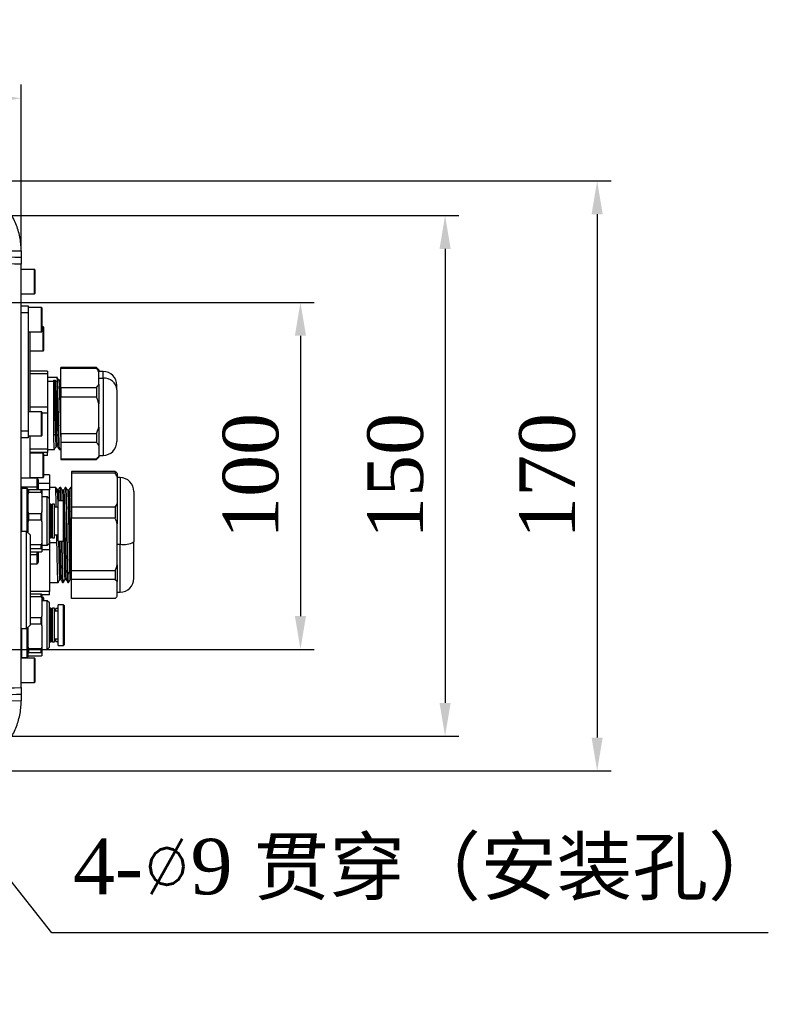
# Model space of a CAD drawing. Header units: millimetres. Extents: x 559 to 1365, y 424 to 1103.
# Tile 23 of 85: x 932 to 986, y 643 to 714. Entities that reach past the tile are written whole.
import ezdxf

# ---------------------------------------------------------------- set-up
doc = ezdxf.new("R2010")
doc.units = ezdxf.units.MM
doc.header["$PDSIZE"] = -1
doc.layers.add('C5直径', color=7, linetype='Continuous')
doc.layers.add('C7线性', color=7, linetype='Continuous')
doc.styles.get("Standard").update_dxf_attribs({"font": 'times.ttf'})
doc.dimstyles.new('副本 (2) (3) ISO-25', dxfattribs={"dimtxt": 5, "dimasz": 2.4, "dimexe": 1, "dimexo": 0, "dimgap": 1.524, "dimtad": 1, "dimtoh": 1, "dimdec": 1, "dimlfac": 4, "dimdsep": 46, "dimtxsty": 'Standard', "dimcen": 2.5, "dimazin": 2, "dimtfac": 1, "dimtdec": 3, "dimtmove": 0, "dimatfit": 3, "dimfxl": 1, "dimtzin": 0, "dimarcsym": 0})

# ---------------------------------------------------------------- blocks, each defined once
blk = doc.blocks.new('*D153')
at = {"layer": 'C7线性', "color": 0, "lineweight": -2}
for p, q in [((922.827, 701.83), (922.827, 709.53)), ((931.827, 697.58), (931.827, 709.53)), ((929.427, 708.53), (925.227, 708.53))]:
    blk.add_line(p, q, dxfattribs=at)
at = {"layer": 'C7线性', "color": 0}
for points in [[(925.227, 708.93), (925.227, 708.13), (922.827, 708.53)], [(929.427, 708.13), (929.427, 708.93), (931.827, 708.53)]]:
    blk.add_solid(points, dxfattribs=at)
at = {"layer": 'Defpoints', "color": 0}
for p in [(922.827, 708.53), (922.827, 701.83), (931.827, 697.58)]:
    blk.add_point(p, dxfattribs=at)
at = {"layer": 'C7线性', "color": 0, "insert": (927.327, 714.124), "char_height": 4, "attachment_point": 2}
blk.add_mtext('36', dxfattribs=at)
blk = doc.blocks.new('*D155')
at = {"layer": 'C7线性', "color": 0, "lineweight": -2}
for p, q in [((924.577, 700.08), (963.359, 700.08)), ((962.359, 697.68), (962.359, 664.98)), ((924.577, 662.58), (963.359, 662.58))]:
    blk.add_line(p, q, dxfattribs=at)
at = {"layer": 'C7线性', "color": 0}
for points in [[(962.759, 697.68), (961.959, 697.68), (962.359, 700.08)], [(961.959, 664.98), (962.759, 664.98), (962.359, 662.58)]]:
    blk.add_solid(points, dxfattribs=at)
at = {"layer": 'Defpoints', "color": 0}
for p in [(924.577, 700.08), (924.577, 662.58), (962.359, 662.58)]:
    blk.add_point(p, dxfattribs=at)
at = {"layer": 'C7线性', "color": 0, "insert": (956.765, 681.33), "char_height": 4, "attachment_point": 2, "rotation": 90}
blk.add_mtext('150', dxfattribs=at)
blk = doc.blocks.new('*D156')
at = {"layer": 'C7线性', "color": 0, "lineweight": -2}
for p, q in [((926.827, 702.58), (974.308, 702.58)), ((973.308, 700.18), (973.308, 662.48)), ((926.827, 660.08), (974.308, 660.08))]:
    blk.add_line(p, q, dxfattribs=at)
at = {"layer": 'C7线性', "color": 0}
for points in [[(973.708, 700.18), (972.908, 700.18), (973.308, 702.58)], [(972.908, 662.48), (973.708, 662.48), (973.308, 660.08)]]:
    blk.add_solid(points, dxfattribs=at)
at = {"layer": 'Defpoints', "color": 0}
for p in [(926.827, 702.58), (926.827, 660.08), (973.308, 660.08)]:
    blk.add_point(p, dxfattribs=at)
at = {"layer": 'C7线性', "color": 0, "insert": (967.703, 681.33), "char_height": 4, "attachment_point": 2, "rotation": 90}
blk.add_mtext('170', dxfattribs=at)
blk = doc.blocks.new('*D157')
at = {"layer": 'C7线性', "color": 0, "lineweight": -2}
for p, q in [((927.865, 693.83), (952.943, 693.83)), ((951.943, 691.43), (951.943, 671.23)), ((927.865, 668.83), (952.943, 668.83))]:
    blk.add_line(p, q, dxfattribs=at)
at = {"layer": 'C7线性', "color": 0}
for points in [[(952.343, 691.43), (951.543, 691.43), (951.943, 693.83)], [(951.543, 671.23), (952.343, 671.23), (951.943, 668.83)]]:
    blk.add_solid(points, dxfattribs=at)
at = {"layer": 'Defpoints', "color": 0}
for p in [(927.865, 693.83), (927.865, 668.83), (951.943, 668.83)]:
    blk.add_point(p, dxfattribs=at)
at = {"layer": 'C7线性', "color": 0, "insert": (946.35, 681.33), "char_height": 4, "attachment_point": 2, "rotation": 90}
blk.add_mtext('100', dxfattribs=at)
blk = doc.blocks.new('*D158')
at = {"layer": 'C5直径', "color": 0, "lineweight": -2}
for p, q in [((920.638, 665.343), (919.148, 667.224)), ((922.129, 663.462), (923.526, 661.698)), ((934.048, 648.417), (925.016, 659.817)), ((985.634, 648.417), (934.048, 648.417))]:
    blk.add_line(p, q, dxfattribs=at)
at = {"layer": 'C5直径', "color": 0}
for points in [[(920.325, 665.094), (920.952, 665.591), (922.129, 663.462)], [(925.33, 660.065), (924.703, 659.569), (923.526, 661.698)]]:
    blk.add_solid(points, dxfattribs=at)
at = {"layer": 'Defpoints', "color": 0}
for p in [(922.129, 663.462), (923.526, 661.698)]:
    blk.add_point(p, dxfattribs=at)
at = {"layer": 'C5直径', "color": 0, "insert": (935.572, 655.192), "char_height": 4, "attachment_point": 1}
blk.add_mtext('4-{\\Ftxt.shx|c0;%%C}9 {\\f宋体|b0|i0|c134|p2;贯穿（安装孔）}', dxfattribs=at)

msp = doc.modelspace()

# ---------------------------------------------------------------- linework, layer by layer
at = {"color": 7, "linetype": 'Continuous', "lineweight": 25}
for p, q in [((923.8894, 697.5517), (931.8273, 697.5461)), ((931.8273, 697.5461), (931.8273, 697.5799)), ((931.8273, 666.0801), (931.8273, 696.5797)), ((932.8023, 696.2049), (931.8273, 696.2049)), ((932.8273, 696.1799), (932.8273, 694.4799)), ((931.8273, 694.4549), (932.8023, 694.4549)), ((931.8273, 693.5799), (932.3273, 693.5799)), ((932.3273, 693.0799), (931.8273, 693.0799)), ((932.3273, 693.5799), (932.3273, 693.0799)), ((933.3023, 693.4549), (932.3273, 693.4549)), ((932.3273, 693.0799), (932.3273, 685.0799)), ((933.3273, 693.4299), (933.3273, 691.7299)), ((932.3273, 691.7049), (933.3023, 691.7049)), ((932.4523, 691.7049), (932.4523, 685.9549)), ((933.4273, 692.0799), (933.3273, 692.0799)), ((933.4523, 692.0549), (933.4523, 690.3549)), ((932.4523, 690.3299), (933.4273, 690.3299)), ((933.7273, 688.8662), (932.4523, 688.8662)), ((933.7273, 688.8662), (933.7273, 688.6794)), ((937.2648, 689.1424), (934.6773, 689.1424)), ((934.6773, 689.0996), (934.6773, 689.1424)), ((934.6773, 689.0996), (937.2648, 689.0996)), ((934.6773, 687.6706), (934.6773, 689.0996)), ((937.4273, 688.9799), (937.2648, 689.1424)), ((937.2648, 689.1424), (937.2648, 689.0996)), ((937.4273, 688.9799), (937.4273, 688.8362)), ((937.7273, 688.8549), (937.4273, 688.8549)), ((937.4273, 687.934), (937.4273, 688.8362)), ((933.7273, 688.6794), (932.4523, 688.6794)), ((933.7273, 688.6794), (933.7273, 686.285)), ((934.4491, 688.4174), (933.7273, 688.4174)), ((933.7273, 688.16), (934.1837, 688.16)), ((934.1837, 688.16), (934.1837, 688.2362)), ((934.1837, 688.2362), (934.2776, 688.2362)), ((934.2776, 688.2362), (934.2866, 688.16)), ((934.2866, 688.16), (934.446, 688.16)), ((934.6306, 688.2144), (934.5376, 688.2144)), ((934.6674, 688.2808), (934.6281, 688.2127)), ((937.4273, 688.3746), (937.7273, 688.3746)), ((934.6773, 687.6706), (934.6773, 687.0052)), ((937.2648, 687.6706), (934.6773, 687.6706)), ((937.2648, 687.6706), (937.2648, 687.0052)), ((937.4273, 687.934), (937.4273, 686.5186)), ((938.7273, 687.5334), (938.7273, 687.8549)), ((938.7273, 687.5334), (938.7273, 683.8049)), ((934.6773, 684.3653), (934.6773, 687.0052)), ((937.2648, 687.0052), (934.6773, 687.0052)), ((933.3023, 685.9549), (932.3273, 685.9549)), ((933.7273, 686.285), (932.4523, 686.285)), ((933.3273, 685.9299), (933.3273, 684.2299)), ((933.7273, 686.285), (933.7273, 685.8567)), ((937.4273, 684.8518), (937.4273, 686.5186)), ((933.7273, 685.8567), (933.3273, 685.8567)), ((933.7273, 685.8567), (933.7273, 683.2487)), ((931.8273, 684.5799), (932.3273, 684.5799)), ((932.3273, 685.0799), (932.3273, 684.5799)), ((932.3273, 684.5799), (932.3273, 684.0799)), ((937.4273, 684.8518), (937.4273, 683.5123)), ((932.3273, 684.0799), (931.8273, 684.0799)), ((932.3273, 684.2049), (933.3023, 684.2049)), ((932.4523, 684.2049), (932.4523, 681.1603)), ((934.1772, 684.245), (934.2944, 684.3693)), ((934.2944, 684.3693), (934.3882, 684.3693)), ((934.3882, 684.3693), (934.5054, 684.245)), ((937.2648, 684.3653), (934.6773, 684.3653)), ((934.6773, 684.3653), (934.6773, 683.7355)), ((937.2648, 684.3653), (937.2648, 683.7355)), ((933.7273, 683.2487), (932.4523, 683.2487)), ((933.7273, 683.2487), (933.7273, 683.0071)), ((933.7273, 683.2424), (934.2317, 683.2424)), ((934.3483, 683.4457), (934.4414, 683.4457)), ((934.5598, 683.2424), (934.6366, 683.2424)), ((937.2648, 683.7355), (934.6773, 683.7355)), ((934.6773, 683.7355), (934.6773, 682.5245)), ((937.4273, 683.5123), (937.4273, 682.7477)), ((933.7273, 683.0071), (932.4523, 683.0071)), ((933.4273, 682.9549), (932.4523, 682.9549)), ((933.4523, 682.9299), (933.4523, 681.2299)), ((933.7273, 682.7936), (933.4523, 682.7936)), ((933.7273, 682.7936), (933.7273, 683.0071)), ((937.2648, 682.5245), (934.6773, 682.5245)), ((934.6773, 682.5245), (934.6773, 682.5174)), ((934.6773, 682.5174), (937.2648, 682.5174)), ((937.2648, 682.5174), (937.4273, 682.6799)), ((937.2648, 682.5245), (937.2648, 682.5174)), ((937.4273, 682.8049), (937.7273, 682.8049)), ((937.4273, 682.7477), (937.4273, 682.6799)), ((932.9506, 681.1603), (931.8273, 681.1603)), ((932.4523, 681.2049), (933.4273, 681.2049)), ((933.0649, 681.046), (933.0649, 680.5253)), ((933.8773, 681.4044), (933.4523, 681.4044)), ((933.8773, 681.4044), (933.8773, 680.7709)), ((938.5898, 681.6546), (935.4523, 681.6546)), ((935.4523, 681.6546), (935.4523, 681.5201)), ((938.5898, 681.5201), (935.4523, 681.5201)), ((935.4523, 681.5201), (935.4523, 679.0711)), ((938.5898, 681.6546), (938.5898, 681.5201)), ((938.7523, 681.5049), (938.7309, 681.5262)), ((938.7523, 681.5049), (938.7523, 681.2489)), ((938.7523, 681.2489), (938.7523, 679.3422)), ((938.9523, 681.2049), (938.7523, 681.2049)), ((932.9506, 680.5253), (931.8273, 680.5253)), ((931.8898, 680.4174), (931.8273, 680.3549)), ((932.2648, 680.4174), (931.8898, 680.4174)), ((931.8898, 680.2403), (931.8898, 680.4174)), ((931.8898, 677.3299), (931.8898, 680.2403)), ((932.3273, 680.3549), (932.2648, 680.4174)), ((932.2648, 680.2403), (932.2648, 680.4174)), ((932.2648, 677.2924), (932.2648, 680.2403)), ((932.3273, 680.2932), (932.3273, 680.3549)), ((932.3273, 680.0191), (932.3273, 680.2932)), ((932.3898, 680.1471), (932.3898, 680.3145)), ((933.2648, 680.3145), (932.3898, 680.3145)), ((933.0649, 680.5253), (932.9506, 680.5253)), ((933.8773, 680.7709), (933.0649, 680.7709)), ((933.0649, 680.5253), (933.0649, 680.3145)), ((933.8773, 680.32), (933.0649, 680.32)), ((933.2648, 680.1471), (933.2648, 680.3145)), ((933.3273, 680.2932), (933.3273, 680.0191)), ((933.8773, 680.7709), (933.8773, 680.32)), ((934.3286, 680.5043), (933.8773, 680.5043)), ((933.8773, 679.2924), (933.8773, 680.32)), ((934.3272, 680.2678), (934.4444, 680.0789)), ((934.4209, 680.3429), (934.3341, 680.4933)), ((934.5139, 680.3441), (934.4202, 680.3441)), ((934.6006, 680.4955), (934.511, 680.3406)), ((934.5382, 680.0789), (934.6554, 680.2678)), ((934.6799, 680.5043), (934.6094, 680.5043)), ((934.8908, 680.3013), (934.7981, 680.3013)), ((935.0549, 680.5043), (935.0081, 680.5043)), ((935.2658, 680.3013), (935.173, 680.3013)), ((935.4523, 680.5043), (935.3833, 680.5043)), ((935.4523, 680.4665), (935.4316, 680.5023)), ((932.3273, 678.731), (932.3273, 680.0191)), ((932.3898, 680.1471), (933.2648, 680.1471)), ((933.3273, 680.0191), (933.3273, 678.731)), ((933.7114, 679.8299), (933.3273, 679.8299)), ((933.8648, 679.6765), (933.7114, 679.8299)), ((933.7114, 679.6973), (933.7114, 679.8299)), ((933.7114, 676.3299), (933.7114, 679.6973)), ((933.8648, 679.5555), (933.8648, 679.6765)), ((933.8648, 676.4833), (933.8648, 679.5555)), ((934.4444, 680.0788), (934.5382, 680.0788)), ((934.8898, 679.5424), (934.5023, 679.5424)), ((934.5023, 679.4316), (934.5023, 679.5424)), ((934.9523, 679.4799), (934.8898, 679.5424)), ((934.8898, 679.4316), (934.8898, 679.5424)), ((939.9523, 680.2049), (939.9523, 676.5686)), ((933.9798, 679.2924), (933.8648, 679.2924)), ((934.0398, 679.2324), (933.9798, 679.2924)), ((933.9798, 679.2005), (933.9798, 679.2924)), ((933.9798, 676.8674), (933.9798, 679.2005)), ((934.0998, 679.2924), (934.0398, 679.2324)), ((934.0398, 679.1451), (934.0398, 679.2324)), ((934.0398, 676.9274), (934.0398, 679.1451)), ((934.2398, 679.2924), (934.0998, 679.2924)), ((934.0998, 679.2005), (934.0998, 679.2924)), ((934.0998, 676.8674), (934.0998, 679.2005)), ((934.2398, 679.2005), (934.2398, 679.2924)), ((934.2398, 676.8674), (934.2398, 679.2005)), ((934.5023, 679.0799), (934.2398, 679.0799)), ((934.5023, 676.6174), (934.5023, 679.4316)), ((934.8898, 676.6174), (934.8898, 679.4316)), ((934.9523, 679.3738), (934.9523, 679.4799)), ((934.9523, 676.6799), (934.9523, 679.3738)), ((938.5898, 679.0711), (935.4523, 679.0711)), ((935.4523, 679.0711), (935.4523, 678.3012)), ((938.5898, 679.0711), (938.5898, 678.3012)), ((938.7523, 679.3422), (938.7523, 677.88)), ((932.3273, 678.0193), (932.3273, 678.731)), ((932.3898, 678.1685), (932.3898, 678.603)), ((933.2648, 678.603), (932.3898, 678.603)), ((932.3898, 678.1685), (933.2648, 678.1685)), ((933.2648, 678.1685), (933.2648, 678.603)), ((933.3273, 678.0193), (933.3273, 678.731)), ((935.4523, 674.4964), (935.4523, 678.3012)), ((935.4523, 678.3012), (938.5898, 678.3012)), ((932.3273, 677.2299), (932.3273, 678.0193)), ((933.3273, 678.0193), (933.3273, 676.5176)), ((938.7523, 674.9176), (938.7523, 677.88)), ((932.2273, 677.3299), (931.8273, 677.3299)), ((932.4773, 677.0799), (932.2273, 677.3299)), ((932.2273, 672.4934), (932.2273, 677.3299)), ((932.4773, 677.0799), (932.4773, 672.5889)), ((933.8648, 676.8674), (933.9798, 676.8674)), ((933.8773, 676.6961), (933.8648, 676.6961)), ((933.8773, 676.6961), (933.8773, 676.8674)), ((933.8773, 676.6961), (933.8773, 675.9956)), ((933.9798, 676.8674), (934.0398, 676.9274)), ((934.0398, 676.9274), (934.0998, 676.8674)), ((934.0998, 676.8674), (934.2398, 676.8674)), ((934.2398, 677.0799), (934.5023, 677.0799)), ((934.4085, 676.5196), (934.3987, 677.0799)), ((933.2648, 676.3685), (932.4773, 676.3685)), ((932.4773, 676.1013), (933.2648, 676.1013)), ((933.2648, 676.1013), (933.2648, 676.3685)), ((933.3273, 676.5176), (933.3273, 676.0801)), ((933.3273, 676.3299), (933.7114, 676.3299)), ((933.3273, 676.0801), (933.3273, 675.8666)), ((933.8773, 675.9956), (933.3273, 675.9956)), ((933.7114, 676.3299), (933.8648, 676.4833)), ((933.8773, 676.5196), (934.4085, 676.5196)), ((933.8773, 675.9956), (933.8773, 673.0051)), ((934.5023, 676.6174), (934.8898, 676.6174)), ((934.7349, 676.6174), (934.7366, 676.5196)), ((934.7366, 676.5196), (934.7835, 676.5196)), ((934.7835, 676.5196), (934.7818, 676.6174)), ((934.8898, 676.6174), (934.9523, 676.6799)), ((935.1116, 676.5196), (935.1585, 676.5196)), ((938.7523, 676.4049), (938.9523, 676.4049)), ((939.9523, 673.9549), (939.9523, 676.5686)), ((933.2648, 675.8454), (932.4773, 675.8454)), ((933.0649, 675.6358), (932.9506, 675.6358)), ((933.0649, 675.8454), (933.0649, 675.6358)), ((933.0649, 675.6358), (933.0649, 675.1151)), ((932.4773, 675.0008), (932.9506, 675.0008)), ((938.7523, 674.9176), (938.7523, 673.7109)), ((934.6096, 673.8589), (934.7024, 673.8589)), ((934.9846, 673.859), (935.0774, 673.859)), ((935.2062, 674.2619), (935.3234, 674.4289)), ((935.3236, 674.4292), (935.4173, 674.4292)), ((935.3597, 673.8586), (935.4523, 673.8586)), ((938.5898, 674.4964), (935.4523, 674.4964)), ((935.4523, 673.861), (935.4523, 674.4964)), ((938.5898, 673.861), (935.4523, 673.861)), ((935.4523, 672.5052), (935.4523, 673.861)), ((938.5898, 674.4964), (938.5898, 673.861)), ((933.8773, 673.6555), (934.4924, 673.6555)), ((934.8206, 673.6555), (934.8674, 673.6555)), ((935.1956, 673.6555), (935.2424, 673.6555)), ((938.7523, 672.6553), (938.7523, 673.7109)), ((932.2273, 670.3299), (932.2273, 672.4934)), ((933.8773, 673.0051), (932.4773, 673.0051)), ((933.2648, 672.8145), (932.4773, 672.8145)), ((932.4773, 672.6471), (933.2648, 672.6471)), ((932.4773, 672.5889), (932.4773, 670.5799)), ((933.2648, 672.6471), (933.2648, 672.8145)), ((933.3273, 672.7932), (933.3273, 672.5191)), ((933.8773, 672.7555), (933.3273, 672.7555)), ((933.4273, 672.5799), (933.3273, 672.5799)), ((933.3273, 672.5191), (933.3273, 671.231)), ((933.4523, 672.5549), (933.4523, 672.3299)), ((933.8773, 672.7555), (933.8773, 673.0051)), ((938.5898, 672.5052), (935.4523, 672.5052)), ((938.7309, 672.6336), (938.7523, 672.6549)), ((938.7523, 672.9549), (938.9523, 672.9549)), ((938.7523, 672.6553), (938.7523, 672.6549)), ((933.7114, 672.3299), (933.3273, 672.3299)), ((933.8648, 672.1765), (933.7114, 672.3299)), ((933.7114, 672.1973), (933.7114, 672.3299)), ((933.7114, 668.8299), (933.7114, 672.1973)), ((933.8648, 672.0555), (933.8648, 672.1765)), ((933.8648, 668.9833), (933.8648, 672.0555)), ((933.9798, 671.7924), (933.8648, 671.7924)), ((934.0398, 671.7324), (933.9798, 671.7924)), ((933.9798, 671.7005), (933.9798, 671.7924)), ((934.0998, 671.7924), (934.0398, 671.7324)), ((934.0398, 671.6451), (934.0398, 671.7324)), ((934.2398, 671.7924), (934.0998, 671.7924)), ((934.0998, 671.7005), (934.0998, 671.7924)), ((934.2398, 671.7005), (934.2398, 671.7924)), ((934.5023, 671.7674), (934.3273, 671.7674)), ((934.3273, 671.6774), (934.3273, 671.7674)), ((934.8898, 672.0424), (934.5023, 672.0424)), ((934.5023, 671.9316), (934.5023, 672.0424)), ((934.5023, 669.1174), (934.5023, 671.9316)), ((934.9523, 671.9799), (934.8898, 672.0424)), ((934.8898, 671.9316), (934.8898, 672.0424)), ((934.8898, 669.1174), (934.8898, 671.9316)), ((934.9523, 671.8738), (934.9523, 671.9799)), ((934.9523, 669.1799), (934.9523, 671.8738)), ((933.2648, 671.103), (932.4773, 671.103)), ((933.2648, 670.6685), (933.2648, 671.103)), ((933.3273, 670.5193), (933.3273, 671.231)), ((933.9798, 669.3674), (933.9798, 671.7005)), ((934.0398, 669.4274), (934.0398, 671.6451)), ((934.0998, 669.3674), (934.0998, 671.7005)), ((934.2398, 669.3674), (934.2398, 671.7005)), ((934.5023, 671.5799), (934.2398, 671.5799)), ((934.3273, 671.5799), (934.3273, 671.6774)), ((931.8273, 670.3299), (932.2273, 670.3299)), ((931.8898, 668.2424), (931.8898, 670.3299)), ((932.2273, 670.3299), (932.4773, 670.5799)), ((932.2648, 668.2424), (932.2648, 670.3674)), ((932.3273, 669.0176), (932.3273, 670.4299)), ((932.4773, 670.6685), (933.2648, 670.6685)), ((933.3273, 670.5193), (933.3273, 669.0176)), ((932.3273, 668.5801), (932.3273, 669.0176)), ((933.3273, 669.0176), (933.3273, 668.5801)), ((933.7114, 668.8299), (933.8648, 668.9833)), ((933.8648, 669.3674), (933.9798, 669.3674)), ((933.9798, 669.3674), (934.0398, 669.4274)), ((934.0398, 669.4274), (934.0998, 669.3674)), ((934.0998, 669.3674), (934.2398, 669.3674)), ((934.2398, 669.5799), (934.5023, 669.5799)), ((934.3273, 669.3924), (934.3273, 669.5799)), ((934.3273, 669.3924), (934.5023, 669.3924)), ((934.5023, 669.1174), (934.8898, 669.1174)), ((934.8898, 669.1174), (934.9523, 669.1799)), ((931.8273, 668.3049), (931.8898, 668.2424)), ((932.8023, 668.2049), (931.8273, 668.2049)), ((931.8898, 668.2424), (932.2648, 668.2424)), ((932.2648, 668.2424), (932.3273, 668.3049)), ((932.3273, 668.3049), (932.3273, 668.5801)), ((933.2648, 668.8685), (932.3898, 668.8685)), ((932.3898, 668.6013), (932.3898, 668.8685)), ((932.3898, 668.6013), (933.2648, 668.6013)), ((933.2648, 668.3454), (932.3898, 668.3454)), ((932.8273, 668.1799), (932.8273, 666.4799)), ((933.2648, 668.6013), (933.2648, 668.8685)), ((933.3273, 668.8299), (933.7114, 668.8299)), ((933.3273, 668.5801), (933.3273, 668.3666)), ((931.8273, 666.4549), (932.8023, 666.4549)), ((931.8273, 665.0799), (931.8273, 665.1137))]:
    msp.add_line(p, q, dxfattribs=at)
at = {"color": 8, "linetype": 'Continuous', "lineweight": 25}
for p, q in [((932.8023, 694.4549), (932.8023, 696.2049)), ((933.3023, 691.7049), (933.3023, 693.4549)), ((933.4273, 690.3299), (933.4273, 692.0799)), ((937.7273, 688.3746), (937.7273, 688.8549)), ((937.7273, 688.3746), (937.7273, 682.8049)), ((933.3023, 684.2049), (933.3023, 685.9549)), ((933.4273, 681.2049), (933.4273, 682.9549)), ((932.9506, 681.1603), (932.9506, 680.5253)), ((938.9523, 681.2049), (938.9523, 676.4049)), ((932.9506, 680.5253), (932.9506, 680.3145)), ((938.9523, 672.9549), (938.9523, 676.4049)), ((932.9506, 675.6358), (932.4773, 675.6358)), ((932.9506, 675.8454), (932.9506, 675.6358)), ((932.9506, 675.6358), (932.9506, 675.0008)), ((933.4273, 672.3299), (933.4273, 672.5799)), ((932.8023, 666.4549), (932.8023, 668.2049))]:
    msp.add_line(p, q, dxfattribs=at)
at = {"color": 7, "linetype": 'Continuous', "lineweight": 25, "flags": 128}
msp.add_lwpolyline([(931.8273, 665.1137), (928.0828, 665.111), (923.8894, 665.1081)], dxfattribs=at)
at = {"color": 7, "linetype": 'Continuous', "lineweight": 25}
for centre, radius, start, end in [((932.8023, 696.1799), 0.025, 360, 90), ((932.8023, 694.4799), 0.025, 270, 0), ((933.3023, 693.4299), 0.025, 360, 90), ((933.3023, 691.7299), 0.025, 270, 0), ((933.4273, 692.0549), 0.025, 0, 90), ((933.4273, 690.3549), 0.025, 270, 0), ((937.7273, 687.8549), 1, 0, 90), ((937.8003, 687.4465), 0.931, 5.354593, 94.502507), ((933.3023, 685.9299), 0.025, 360, 90), ((933.3023, 684.2299), 0.025, 270, 0), ((937.7273, 683.8049), 1, 270, 0), ((933.4273, 682.9299), 0.025, 0, 90), ((932.9506, 681.046), 0.1143, 0, 90), ((933.4273, 681.2299), 0.025, 270, 360), ((938.9523, 680.2049), 1, 0, 90), ((939.1956, 678.0555), 1.6684, 261.614415, 296.971759), ((932.9506, 675.1151), 0.1143, 270, 0), ((938.9523, 673.9549), 1, 270, 0), ((933.4273, 672.5549), 0.025, 0, 90), ((932.8023, 668.1799), 0.025, 360, 90), ((932.8023, 666.4799), 0.025, 270, 0)]:
    msp.add_arc(centre, radius, start, end, dxfattribs=at)
for points, knots in [([(931.8273, 697.5799), (931.8273, 697.9098), (931.7949, 698.2341), (931.7, 698.7126), (931.6605, 698.8708), (931.5656, 699.1844), (931.51, 699.3403), (931.3223, 699.7939), (931.1691, 700.0808), (930.8977, 700.4881), (930.8, 700.6204), (930.5913, 700.8752), (930.4814, 700.9965), (930.136, 701.3426), (929.8847, 701.5498), (929.4755, 701.8242), (929.3335, 701.9095), (929.0448, 702.0642), (928.7501, 702.204), (928.4433, 702.3144), (928.1304, 702.4099), (927.9702, 702.4503), (927.485, 702.5474), (927.1579, 702.5799), (926.8273, 702.5799)], [0, 0, 0, 0, 0.125, 0.125, 0.1875, 0.1875, 0.25, 0.25, 0.375, 0.375, 0.4375, 0.4375, 0.5, 0.5, 0.625, 0.625, 0.6875, 0.6875, 0.75, 0.8125, 0.8125, 0.875, 0.875, 1, 1, 1, 1]), ([(931.8273, 696.5797), (929.337, 696.6513), (926.8466, 696.7197), (921.866, 696.8581), (919.3756, 696.9273), (911.9046, 697.1349), (906.924, 697.2729), (901.9433, 697.4107)], [0, 0, 0, 0, 0.25, 0.25, 0.5, 0.5, 1, 1, 1, 1]), ([(902.2998, 697.9003), (907.2211, 697.7644), (912.1424, 697.6282), (919.5242, 697.4233), (921.9848, 697.3549), (926.9061, 697.2182), (929.3667, 697.1506), (931.8273, 697.0799)], [0, 0, 0, 0, 0.5, 0.5, 0.75, 0.75, 1, 1, 1, 1]), ([(931.8273, 697.5461), (931.8273, 697.5146), (931.8273, 697.4838), (931.8273, 697.4235), (931.8273, 697.3938), (931.8273, 697.337), (931.8273, 697.3103), (931.8273, 697.2599), (931.8273, 697.2361), (931.8273, 697.1933), (931.8273, 697.1743), (931.8273, 697.1408), (931.8273, 697.1264), (931.8273, 697.092), (931.8273, 697.0799), (931.8273, 697.0799)], [0, 0, 0, 0, 0.125, 0.125, 0.25, 0.25, 0.375, 0.375, 0.5, 0.5, 0.625, 0.625, 0.75, 0.75, 1, 1, 1, 1]), ([(931.8273, 697.0799), (931.8273, 697.0799), (931.8273, 697.0767), (931.8273, 697.064), (931.8273, 697.0544), (931.8273, 697.0293), (931.8273, 697.0139), (931.8273, 696.9777), (931.8273, 696.9565), (931.8273, 696.8874), (931.8273, 696.8316), (931.8273, 696.7114), (931.8273, 696.6457), (931.8273, 696.5797)], [0, 0, 0, 0, 0.125, 0.125, 0.25, 0.25, 0.375, 0.375, 0.5, 0.5, 0.75, 0.75, 1, 1, 1, 1]), ([(937.4273, 688.8362), (937.4014, 688.8851), (937.3543, 688.9742), (937.2926, 689.0606), (937.2648, 689.0996)], [0, 0, 0, 0, 0.5485234, 1, 1, 1, 1]), ([(934.1838, 688.2362), (934.1884, 688.1429), (934.1976, 687.9573), (934.2114, 687.5381), (934.2252, 687.044), (934.2391, 686.4941), (934.2529, 685.9196), (934.2667, 685.3537), (934.2805, 684.819), (934.2898, 684.5187), (934.2944, 684.3693)], [0, 0, 0, 0, 0.1294606, 0.2576322, 0.3845321, 0.5101808, 0.6345345, 0.7576382, 0.8794293, 1, 1, 1, 1]), ([(934.2776, 688.2362), (934.2822, 688.1429), (934.2913, 687.9573), (934.3052, 687.5381), (934.319, 687.044), (934.3328, 686.4941), (934.3466, 685.9196), (934.3605, 685.3537), (934.3743, 684.819), (934.3836, 684.5187), (934.3882, 684.3693)], [0, 0, 0, 0, 0.1294606, 0.2576322, 0.3845321, 0.5101807, 0.6345344, 0.7576382, 0.8794292, 1, 1, 1, 1]), ([(934.446, 688.16), (934.4421, 688.2236), (934.4343, 688.3507), (934.4253, 688.4231), (934.4203, 688.4101), (934.4192, 688.4071)], [0, 0, 0, 0, 0.4365694, 0.8731388, 1, 1, 1, 1]), ([(934.5393, 688.2115), (934.5195, 688.2458), (934.4798, 688.3143), (934.4402, 688.3829), (934.4204, 688.4171)], [0, 0, 0, 0, 0.4999858, 1, 1, 1, 1]), ([(934.6067, 683.2527), (934.6039, 683.2534), (934.5972, 683.2552), (934.5866, 683.3732), (934.5749, 683.585), (934.5632, 683.8865), (934.5515, 684.2618), (934.5398, 684.6976), (934.528, 685.1769), (934.5163, 685.6813), (934.5046, 686.1914), (934.4929, 686.6874), (934.4812, 687.151), (934.4694, 687.5621), (934.4577, 687.9131), (934.4499, 688.0777), (934.446, 688.16)], [0, 0, 0, 0, 0.0517464, 0.124689, 0.1976316, 0.2705742, 0.3435168, 0.4164593, 0.4894019, 0.5623445, 0.6352871, 0.7082297, 0.7811723, 0.8541148, 0.9270574, 1, 1, 1, 1]), ([(934.5387, 688.2016), (934.5397, 688.2034), (934.5453, 688.2131), (934.5554, 688.1068), (934.5692, 687.8825), (934.5829, 687.5393), (934.5966, 687.109), (934.6104, 686.6101), (934.6241, 686.0707), (934.6378, 685.518), (934.6516, 684.9832), (934.6647, 684.5091), (934.6733, 684.2543), (934.6773, 684.1358)], [0, 0, 0, 0, 0.0216328, 0.1207844, 0.219901, 0.3190525, 0.4181698, 0.5173201, 0.6164394, 0.7155877, 0.8147098, 0.9138554, 1, 1, 1, 1]), ([(934.6302, 688.1995), (934.632, 688.2033), (934.6384, 688.2169), (934.6493, 688.1086), (934.663, 687.8825), (934.6722, 687.6529), (934.6768, 687.5242), (934.6768, 687.5239)], [0, 0, 0, 0, 0.1149147, 0.40973, 0.7044407, 0.9992553, 1, 1, 1, 1]), ([(937.2648, 687.6706), (937.2997, 687.7201), (937.361, 687.8066), (937.4074, 687.8958), (937.4273, 687.934)], [0, 0, 0, 0, 0.5715402, 1, 1, 1, 1]), ([(937.4273, 686.5186), (937.4014, 686.6089), (937.3543, 686.7734), (937.2926, 686.9331), (937.2648, 687.0052)], [0, 0, 0, 0, 0.5485234, 1, 1, 1, 1]), ([(937.2648, 684.3653), (937.2997, 684.4566), (937.361, 684.6165), (937.4074, 684.7813), (937.4273, 684.8518)], [0, 0, 0, 0, 0.5715402, 1, 1, 1, 1]), ([(934.2317, 683.275), (934.2271, 683.2758), (934.2157, 683.2778), (934.1976, 683.609), (934.184, 684.033), (934.1773, 684.245)], [0, 0, 0, 0, 0.253481, 0.6267405, 1, 1, 1, 1]), ([(934.2944, 684.3695), (934.299, 684.2322), (934.3082, 683.9575), (934.3219, 683.6682), (934.3355, 683.4787), (934.3444, 683.4582), (934.3488, 683.4482)], [0, 0, 0, 0, 0.2525174, 0.5051064, 0.7576598, 1, 1, 1, 1]), ([(934.3883, 684.3694), (934.3929, 684.2319), (934.4021, 683.957), (934.4158, 683.6691), (934.4282, 683.4907), (934.436, 683.4707), (934.4393, 683.4623)], [0, 0, 0, 0, 0.269541, 0.5391583, 0.8087378, 1, 1, 1, 1]), ([(934.5054, 684.245), (934.5121, 684.033), (934.5257, 683.609), (934.5438, 683.2778), (934.5552, 683.2758), (934.5598, 683.275)], [0, 0, 0, 0, 0.3732595, 0.746519, 1, 1, 1, 1]), ([(934.233, 683.2431), (934.2528, 683.2773), (934.2924, 683.3459), (934.3321, 683.4144), (934.3519, 683.4487)], [0, 0, 0, 0, 0.5000138, 1, 1, 1, 1]), ([(934.4385, 683.4508), (934.4583, 683.4165), (934.498, 683.3479), (934.5376, 683.2793), (934.5574, 683.2451)], [0, 0, 0, 0, 0.4999785, 1, 1, 1, 1]), ([(934.6079, 683.2428), (934.6278, 683.2771), (934.6509, 683.3171), (934.674, 683.3571), (934.6773, 683.3628)], [0, 0, 0, 0, 0.8573484, 1, 1, 1, 1]), ([(937.4273, 683.5123), (937.4014, 683.5537), (937.3543, 683.6292), (937.2926, 683.7024), (937.2648, 683.7355)], [0, 0, 0, 0, 0.5485234, 1, 1, 1, 1]), ([(937.2648, 682.5245), (937.2997, 682.5664), (937.361, 682.6398), (937.4074, 682.7153), (937.4273, 682.7477)], [0, 0, 0, 0, 0.5715402, 1, 1, 1, 1]), ([(938.5898, 681.6546), (938.6227, 681.6265), (938.6724, 681.5841), (938.7156, 681.5409), (938.7301, 681.5263)], [0, 0, 0, 0, 0.6641392, 1, 1, 1, 1]), ([(938.7523, 681.2489), (938.7244, 681.2993), (938.6738, 681.3905), (938.6158, 681.48), (938.5898, 681.5201)], [0, 0, 0, 0, 0.5516792, 1, 1, 1, 1]), ([(934.3273, 680.2678), (934.3275, 680.3502), (934.328, 680.4885), (934.3284, 680.4866), (934.3286, 680.4859)], [0, 0, 0, 0, 0.5951847, 1, 1, 1, 1]), ([(934.3613, 679.0799), (934.3601, 679.1375), (934.3555, 679.3575), (934.3476, 679.6766), (934.3374, 680.0289), (934.3306, 680.1882), (934.3273, 680.2678)], [0, 0, 0, 0, 0.1058491, 0.4038994, 0.7019497, 1, 1, 1, 1]), ([(934.4202, 680.3276), (934.4237, 680.3255), (934.4317, 680.3205), (934.4398, 680.1665), (934.4444, 680.0788)], [0, 0, 0, 0, 0.4305359, 1, 1, 1, 1]), ([(934.5139, 680.3279), (934.5174, 680.3258), (934.5254, 680.3209), (934.5336, 680.1665), (934.5382, 680.0789)], [0, 0, 0, 0, 0.432497, 1, 1, 1, 1]), ([(934.6094, 680.4859), (934.6156, 680.4866), (934.6309, 680.4885), (934.6463, 680.3502), (934.6554, 680.2678)], [0, 0, 0, 0, 0.4048153, 1, 1, 1, 1]), ([(934.6554, 680.2678), (934.6588, 680.187), (934.6655, 680.0255), (934.6733, 679.7686), (934.6777, 679.5848), (934.6787, 679.5424)], [0, 0, 0, 0, 0.4347918, 0.8695835, 1, 1, 1, 1]), ([(934.7257, 679.5424), (934.7254, 679.5542), (934.7213, 679.7352), (934.7132, 679.9998), (934.7015, 680.3039), (934.6904, 680.478), (934.6832, 680.4899), (934.6799, 680.4953)], [0, 0, 0, 0, 0.0177847, 0.273741, 0.5296974, 0.7856537, 1, 1, 1, 1]), ([(934.7991, 680.2996), (934.7794, 680.3337), (934.7399, 680.402), (934.7005, 680.4702), (934.6808, 680.5043)], [0, 0, 0, 0, 0.4999941, 1, 1, 1, 1]), ([(934.7971, 680.2954), (934.7976, 680.2973), (934.8015, 680.3116), (934.8087, 680.2493), (934.8187, 680.1092), (934.8287, 679.8703), (934.8354, 679.6762), (934.8388, 679.5452), (934.8389, 679.5424)], [0, 0, 0, 0, 0.03753655, 0.2805206, 0.51691089, 0.75237419, 0.99464781, 1, 1, 1, 1]), ([(935.0071, 680.504), (934.9873, 680.4699), (934.9479, 680.4016), (934.9085, 680.3333), (934.8888, 680.2992)], [0, 0, 0, 0, 0.5000057, 1, 1, 1, 1]), ([(934.8908, 680.2954), (934.8914, 680.2973), (934.8953, 680.3116), (934.9025, 680.2494), (934.9124, 680.109), (934.9224, 679.8712), (934.9295, 679.6628), (934.9334, 679.516), (934.9338, 679.4983)], [0, 0, 0, 0, 0.0366872, 0.27305, 0.5029987, 0.7320457, 0.9677174, 1, 1, 1, 1]), ([(935.0081, 680.4953), (935.0113, 680.49), (935.0185, 680.4784), (935.0296, 680.3023), (935.0413, 680.0059), (935.053, 679.5934), (935.0648, 679.0854), (935.0765, 678.4999), (935.0882, 677.8603), (935.0999, 677.1891), (935.1077, 676.7428), (935.1116, 676.5196)], [0, 0, 0, 0, 0.0947598, 0.2079148, 0.3210698, 0.4342249, 0.5473799, 0.6605349, 0.7736899, 0.886845, 1, 1, 1, 1]), ([(935.1585, 676.5196), (935.1546, 676.7428), (935.1468, 677.1891), (935.1351, 677.8603), (935.1233, 678.4999), (935.1116, 679.0854), (935.0999, 679.5934), (935.0882, 680.0059), (935.0765, 680.3023), (935.0654, 680.4784), (935.0582, 680.49), (935.0549, 680.4953)], [0, 0, 0, 0, 0.113155, 0.2263101, 0.3394651, 0.4526201, 0.5657751, 0.6789302, 0.7920852, 0.9052402, 1, 1, 1, 1]), ([(935.174, 680.2997), (935.1543, 680.3338), (935.1148, 680.402), (935.0754, 680.4702), (935.0557, 680.5044)], [0, 0, 0, 0, 0.4999945, 1, 1, 1, 1]), ([(935.1739, 680.2885), (935.1755, 680.2882), (935.1804, 680.2873), (935.1886, 680.1904), (935.1986, 680.0048), (935.2086, 679.7313), (935.2185, 679.3862), (935.2285, 678.9778), (935.2384, 678.5156), (935.2484, 678.0145), (935.2583, 677.4879), (935.2683, 676.9497), (935.2782, 676.4156), (935.2882, 675.8994), (935.2981, 675.4178), (935.3099, 674.8917), (935.3184, 674.6044), (935.3236, 674.4292)], [0, 0, 0, 0, 0.0314489, 0.0980365, 0.1640706, 0.2320261, 0.2981052, 0.3639456, 0.4316916, 0.4977769, 0.5634914, 0.6310996, 0.6972081, 0.7628492, 0.8303751, 0.8965203, 1, 1, 1, 1]), ([(935.3825, 680.5048), (935.3628, 680.4707), (935.3233, 680.4024), (935.2839, 680.3341), (935.2642, 680.3)], [0, 0, 0, 0, 0.50000544, 1, 1, 1, 1]), ([(935.2658, 680.2911), (935.268, 680.2913), (935.2735, 680.2919), (935.2823, 680.1913), (935.2923, 680.0046), (935.3023, 679.7313), (935.3123, 679.3861), (935.3222, 678.9778), (935.3322, 678.5156), (935.3421, 678.0145), (935.3521, 677.4879), (935.362, 676.9497), (935.372, 676.4156), (935.3819, 675.8994), (935.3918, 675.4178), (935.4037, 674.8917), (935.4121, 674.6044), (935.4173, 674.4292)], [0, 0, 0, 0, 0.0433287, 0.1090995, 0.1743237, 0.2414457, 0.3067143, 0.3717471, 0.4386622, 0.5039369, 0.5688454, 0.6356243, 0.700922, 0.765758, 0.8324556, 0.8977895, 1, 1, 1, 1]), ([(935.3833, 680.4967), (935.384, 680.499), (935.3879, 680.5119), (935.395, 680.4487), (935.4045, 680.3046), (935.4141, 680.0705), (935.4237, 679.762), (935.4333, 679.3835), (935.4428, 678.9487), (935.4492, 678.6206), (935.4524, 678.4566)], [0, 0, 0, 0, 0.0306923, 0.1691648, 0.3076374, 0.4461099, 0.5845824, 0.7230549, 0.8615275, 1, 1, 1, 1]), ([(934.4444, 680.0785), (934.4461, 680.0444), (934.451, 679.9419), (934.4593, 679.7081), (934.4681, 679.4051), (934.4736, 679.1713), (934.4757, 679.0799)], [0, 0, 0, 0, 0.1565493, 0.470196, 0.7928549, 1, 1, 1, 1]), ([(934.5382, 680.0785), (934.5398, 680.0441), (934.5447, 679.9408), (934.5511, 679.7685), (934.5559, 679.5967), (934.5574, 679.5424)], [0, 0, 0, 0, 0.2546031, 0.7647007, 1, 1, 1, 1]), ([(938.5898, 679.0711), (938.6226, 679.122), (938.6804, 679.2115), (938.7306, 679.3028), (938.7523, 679.3422)], [0, 0, 0, 0, 0.5683719, 1, 1, 1, 1]), ([(934.9523, 678.7428), (934.9556, 678.5839), (934.9622, 678.2682), (934.9721, 677.7518), (934.982, 677.2237), (934.9919, 676.6873), (935.0019, 676.1588), (935.0119, 675.6535), (935.0219, 675.186), (935.0321, 674.7664), (935.0423, 674.4158), (935.0526, 674.1408), (935.0626, 673.9582), (935.0707, 673.8683), (935.0752, 673.8704), (935.0765, 673.871)], [0, 0, 0, 0, 0.080623, 0.1602163, 0.2392435, 0.3182641, 0.3994954, 0.4797946, 0.5600845, 0.6426953, 0.7258642, 0.8064166, 0.8893156, 0.9694677, 1, 1, 1, 1]), ([(938.7523, 677.88), (938.7244, 677.9582), (938.6738, 678.1), (938.6158, 678.2389), (938.5898, 678.3012)], [0, 0, 0, 0, 0.5516792, 1, 1, 1, 1]), ([(934.4924, 673.6645), (934.4918, 673.6616), (934.4873, 673.6412), (934.4788, 673.7305), (934.4671, 673.9375), (934.4554, 674.2775), (934.4437, 674.7218), (934.4319, 675.258), (934.4202, 675.8625), (934.4124, 676.3005), (934.4085, 676.5196)], [0, 0, 0, 0, 0.0226967, 0.1623115, 0.3019262, 0.441541, 0.5811557, 0.7207705, 0.8603852, 1, 1, 1, 1]), ([(934.5245, 676.6174), (934.5259, 676.5413), (934.5308, 676.2817), (934.5389, 675.861), (934.549, 675.3748), (934.5591, 674.9374), (934.5691, 674.5599), (934.5792, 674.2564), (934.5891, 674.0318), (934.5991, 673.8996), (934.6059, 673.8454), (934.6095, 673.8602), (934.6096, 673.8608)], [0, 0, 0, 0, 0.0500089, 0.1706271, 0.2877978, 0.4049518, 0.525491, 0.6425026, 0.7594986, 0.8754354, 0.9947382, 1, 1, 1, 1]), ([(934.6183, 676.6174), (934.6197, 676.5413), (934.6245, 676.2817), (934.6327, 675.861), (934.6427, 675.3748), (934.6528, 674.9373), (934.6629, 674.5601), (934.6729, 674.2556), (934.6829, 674.035), (934.6923, 673.8951), (934.6985, 673.8756), (934.7014, 673.8665)], [0, 0, 0, 0, 0.0511834, 0.1746342, 0.2945567, 0.414462, 0.537832, 0.6575916, 0.7773352, 0.8959948, 1, 1, 1, 1]), ([(934.7366, 676.5196), (934.7405, 676.3005), (934.7483, 675.8625), (934.7601, 675.258), (934.7718, 674.7218), (934.7835, 674.2775), (934.7952, 673.9375), (934.8069, 673.7305), (934.8154, 673.6412), (934.8199, 673.6616), (934.8206, 673.6645)], [0, 0, 0, 0, 0.1396148, 0.2792295, 0.4188443, 0.558459, 0.6980738, 0.8376885, 0.9773033, 1, 1, 1, 1]), ([(934.8674, 673.6645), (934.8668, 673.6616), (934.8623, 673.6412), (934.8538, 673.7305), (934.8421, 673.9375), (934.8304, 674.2775), (934.8187, 674.7218), (934.8069, 675.258), (934.7952, 675.8625), (934.7874, 676.3005), (934.7835, 676.5196)], [0, 0, 0, 0, 0.0226967, 0.1623115, 0.3019262, 0.441541, 0.5811557, 0.7207705, 0.8603852, 1, 1, 1, 1]), ([(934.899, 676.6442), (934.902, 676.4817), (934.9084, 676.1422), (934.9181, 675.6537), (934.9282, 675.1859), (934.9384, 674.7665), (934.9486, 674.4157), (934.9588, 674.1411), (934.9689, 673.9572), (934.9775, 673.8643), (934.9827, 673.8684), (934.9846, 673.8698)], [0, 0, 0, 0, 0.1068639, 0.2233943, 0.3399112, 0.4597962, 0.5804911, 0.6973889, 0.8176921, 0.9340092, 1, 1, 1, 1]), ([(935.1116, 676.5196), (935.1155, 676.3005), (935.1233, 675.8625), (935.1351, 675.258), (935.1468, 674.7218), (935.1585, 674.2775), (935.1702, 673.9375), (935.1819, 673.7305), (935.1904, 673.6412), (935.1949, 673.6616), (935.1956, 673.6645)], [0, 0, 0, 0, 0.1396148, 0.2792295, 0.4188443, 0.558459, 0.6980738, 0.8376885, 0.9773033, 1, 1, 1, 1]), ([(938.5898, 674.4964), (938.6226, 674.5754), (938.6804, 674.7145), (938.7306, 674.8564), (938.7523, 674.9176)], [0, 0, 0, 0, 0.5683719, 1, 1, 1, 1]), ([(934.4934, 673.6561), (934.5131, 673.6902), (934.5522, 673.7578), (934.5912, 673.8254), (934.6106, 673.8589)], [0, 0, 0, 0, 0.5045904, 1, 1, 1, 1]), ([(934.7014, 673.8607), (934.7211, 673.8265), (934.7605, 673.7583), (934.8, 673.69), (934.8197, 673.6559)], [0, 0, 0, 0, 0.4999944, 1, 1, 1, 1]), ([(934.8682, 673.6558), (934.8879, 673.6899), (934.9274, 673.7581), (934.9668, 673.8263), (934.9865, 673.8604)], [0, 0, 0, 0, 0.50000566, 1, 1, 1, 1]), ([(935.0765, 673.8605), (935.0962, 673.8264), (935.1357, 673.7582), (935.1751, 673.6899), (935.1948, 673.6558)], [0, 0, 0, 0, 0.499995, 1, 1, 1, 1]), ([(935.2442, 673.6776), (935.2433, 673.6694), (935.2365, 673.6132), (935.2238, 673.7779), (935.2122, 674.1005), (935.2064, 674.2618)], [0, 0, 0, 0, 0.0782736, 0.5391368, 1, 1, 1, 1]), ([(935.2433, 673.6555), (935.263, 673.6896), (935.3024, 673.7578), (935.3418, 673.826), (935.3615, 673.8601)], [0, 0, 0, 0, 0.500005, 1, 1, 1, 1]), ([(935.3236, 674.4292), (935.3252, 674.3809), (935.3301, 674.2359), (935.3384, 674.0455), (935.3483, 673.9076), (935.3554, 673.8486), (935.3592, 673.8623), (935.3597, 673.8641)], [0, 0, 0, 0, 0.1358164, 0.4079246, 0.6878515, 0.9599282, 1, 1, 1, 1]), ([(935.4173, 674.4292), (935.4233, 674.2692), (935.4325, 674.0204), (935.444, 673.8866), (935.4495, 673.8676), (935.4517, 673.8599)], [0, 0, 0, 0, 0.51876185, 0.80674927, 1, 1, 1, 1]), ([(938.7523, 673.7109), (938.7244, 673.7388), (938.6738, 673.7893), (938.6158, 673.8388), (938.5898, 673.861)], [0, 0, 0, 0, 0.5516792, 1, 1, 1, 1]), ([(938.5898, 672.5052), (938.6226, 672.5333), (938.6804, 672.5829), (938.7306, 672.6335), (938.7523, 672.6553)], [0, 0, 0, 0, 0.5683719, 1, 1, 1, 1]), ([(901.9433, 665.2491), (906.924, 665.3869), (911.9046, 665.5249), (919.3756, 665.7325), (921.866, 665.8017), (926.8466, 665.9401), (929.337, 666.0086), (931.8273, 666.0801)], [0, 0, 0, 0, 0.5, 0.5, 0.75, 0.75, 1, 1, 1, 1]), ([(931.8273, 666.0801), (931.8273, 666.0471), (931.8273, 666.0146), (931.8273, 665.9507), (931.8273, 665.919), (931.8273, 665.8585), (931.8273, 665.8297), (931.8273, 665.7754), (931.8273, 665.7496), (931.8273, 665.6804), (931.8273, 665.6431), (931.8273, 665.5932), (931.8273, 665.5799), (931.8273, 665.5799)], [0, 0, 0, 0, 0.125, 0.125, 0.25, 0.25, 0.375, 0.375, 0.5, 0.5, 0.75, 0.75, 1, 1, 1, 1]), ([(931.8273, 665.5799), (930.1264, 665.532), (925.4578, 665.4006), (917.8213, 665.1894), (908.9179, 664.9422), (902.4889, 664.7647), (899.0278, 664.6692), (898.5344, 664.6556)], [0, 0, 0, 0, 0.1532623, 0.4206896, 0.6881179, 0.9555457, 1, 1, 1, 1]), ([(931.8273, 665.5799), (931.8273, 665.5799), (931.8273, 665.5769), (931.8273, 665.5653), (931.8273, 665.5565), (931.8273, 665.5335), (931.8273, 665.5194), (931.8273, 665.4861), (931.8273, 665.4666), (931.8273, 665.424), (931.8273, 665.4007), (931.8273, 665.3502), (931.8273, 665.3229), (931.8273, 665.2384), (931.8273, 665.1767), (931.8273, 665.1137)], [0, 0, 0, 0, 0.125, 0.125, 0.25, 0.25, 0.375, 0.375, 0.5, 0.5, 0.625, 0.625, 0.75, 0.75, 1, 1, 1, 1]), ([(926.8273, 660.0799), (927.1579, 660.0799), (927.483, 660.1124), (927.9626, 660.2078), (928.1211, 660.2474), (928.4354, 660.3427), (928.5916, 660.3987), (929.0458, 660.5871), (929.3329, 660.7408), (929.7405, 661.013), (929.873, 661.1112), (930.1275, 661.3202), (930.2486, 661.4301), (930.5942, 661.7759), (930.8009, 662.0274), (931.0292, 662.3687), (931.0734, 662.4385), (931.1579, 662.5795), (931.1983, 662.6508), (931.3138, 662.8669), (931.453, 663.1611), (931.563, 663.4675), (931.6581, 663.78), (931.6984, 663.9401), (931.7949, 664.4239), (931.8273, 664.7501), (931.8273, 665.0799)], [0, 0, 0, 0, 0.125, 0.125, 0.1875, 0.1875, 0.25, 0.25, 0.375, 0.375, 0.4375, 0.4375, 0.5, 0.5, 0.625, 0.625, 0.65625, 0.65625, 0.6875, 0.6875, 0.75, 0.8125, 0.8125, 0.875, 0.875, 1, 1, 1, 1])]:
    msp.add_open_spline(points, degree=3, knots=knots, dxfattribs=at)
for points in [[(934.1773, 684.245), (934.1775, 684.4043), (934.178, 684.7229), (934.1788, 685.2763), (934.1796, 685.8514), (934.1804, 686.4269), (934.1812, 686.973), (934.182, 687.4607), (934.1828, 687.8762), (934.1833, 688.0654), (934.1836, 688.16)], [(934.2866, 688.16), (934.2957, 688.0654), (934.3139, 687.8762), (934.3413, 687.4607), (934.3686, 686.973), (934.396, 686.4269), (934.4233, 685.8514), (934.4507, 685.2763), (934.478, 684.7229), (934.4963, 684.4043), (934.5054, 684.245)], [(932.3898, 680.3145), (932.3676, 680.3074), (932.3467, 680.3004), (932.3273, 680.2932)], [(933.3273, 680.2932), (933.3078, 680.3004), (933.2869, 680.3074), (933.2648, 680.3145)], [(932.3273, 680.0191), (932.3467, 680.0622), (932.3676, 680.1048), (932.3898, 680.1471)], [(933.2648, 680.1471), (933.2869, 680.1048), (933.3078, 680.0622), (933.3273, 680.0191)], [(932.3898, 678.603), (932.3676, 678.6452), (932.3467, 678.6879), (932.3273, 678.731)], [(932.3273, 678.0193), (932.3467, 678.0695), (932.3676, 678.1192), (932.3898, 678.1685)], [(933.3273, 678.731), (933.3078, 678.6879), (933.2869, 678.6452), (933.2648, 678.603)], [(933.2648, 678.1685), (933.2869, 678.1192), (933.3078, 678.0695), (933.3273, 678.0193)], [(933.3273, 676.5176), (933.3078, 676.4674), (933.2869, 676.4177), (933.2648, 676.3685)], [(933.2648, 676.1013), (933.2869, 676.0943), (933.3078, 676.0872), (933.3273, 676.0801)], [(935.2064, 674.2618), (935.2024, 674.4028), (935.1944, 674.6847), (935.1824, 675.2343), (935.1705, 675.8483), (935.1625, 676.2958), (935.1585, 676.5196)], [(933.3273, 675.8666), (933.3078, 675.8594), (933.2869, 675.8524), (933.2648, 675.8454)], [(933.3273, 672.7932), (933.3078, 672.8004), (933.2869, 672.8074), (933.2648, 672.8145)], [(933.2648, 672.6471), (933.2869, 672.6048), (933.3078, 672.5622), (933.3273, 672.5191)], [(933.3273, 671.231), (933.3078, 671.1879), (933.2869, 671.1452), (933.2648, 671.103)], [(933.2648, 670.6685), (933.2869, 670.6192), (933.3078, 670.5695), (933.3273, 670.5193)], [(932.3898, 668.8685), (932.3676, 668.9177), (932.3467, 668.9674), (932.3273, 669.0176)], [(933.3273, 669.0176), (933.3078, 668.9674), (933.2869, 668.9177), (933.2648, 668.8685)], [(932.3273, 668.5801), (932.3467, 668.5872), (932.3676, 668.5943), (932.3898, 668.6013)], [(932.3898, 668.3454), (932.3676, 668.3524), (932.3467, 668.3594), (932.3273, 668.3666)], [(933.2648, 668.6013), (933.2869, 668.5943), (933.3078, 668.5872), (933.3273, 668.5801)], [(933.3273, 668.3666), (933.3078, 668.3594), (933.2869, 668.3524), (933.2648, 668.3454)]]:
    msp.add_open_spline(points, degree=3, dxfattribs=at)

# ---------------------------------------------------------------- dimensions: what is measured, and where the dimension line sits
at = {"layer": 'C5直径', "color": 7}
dim = msp.add_diameter_dim_2p(p1=(922.1286, 663.4617), p2=(923.5259, 661.6981), text='4-{\\Ftxt.shx|c0;%%C}9 {\\f宋体|b0|i0|c134|p2;贯穿（安装孔）}', dimstyle='副本 (2) (3) ISO-25', override={"dimtxt": 4, "dimtxsty": 'Standard'}, dxfattribs=at)
dim.commit()
dim.dimension.update_dxf_attribs({"geometry": '*D158', "text_midpoint": (934.0479, 648.4168), "dimtype": 163})
at = {"layer": 'C7线性', "color": 7}
dim = msp.add_linear_dim(base=(922.8273, 708.5303), p1=(931.8273, 697.5799), p2=(922.8273, 701.8299), dimstyle='副本 (2) (3) ISO-25', override={"dimtxt": 4}, dxfattribs=at)
dim.commit()
dim.dimension.update_dxf_attribs({"geometry": '*D153', "text_midpoint": (927.3273, 708.5303), "dimtype": 160})
for base, p1, p2, picture, middle in [((973.3081, 660.0799), (926.8273, 702.5799), (926.8273, 660.0799), '*D156', (973.3081, 681.3299)), ((962.3586, 662.5799), (924.5773, 700.0799), (924.5773, 662.5799), '*D155', (962.3586, 681.3299)), ((951.9433, 668.8299), (927.8648, 693.8299), (927.8648, 668.8299), '*D157', (951.9433, 681.3299))]:
    dim = msp.add_linear_dim(base=base, p1=p1, p2=p2, angle=90, dimstyle='副本 (2) (3) ISO-25', override={"dimtxt": 4}, dxfattribs=at)
    dim.commit()
    dim.dimension.update_dxf_attribs({"geometry": picture, "text_midpoint": middle, "dimtype": 160})

doc.saveas('drawing.dxf')
